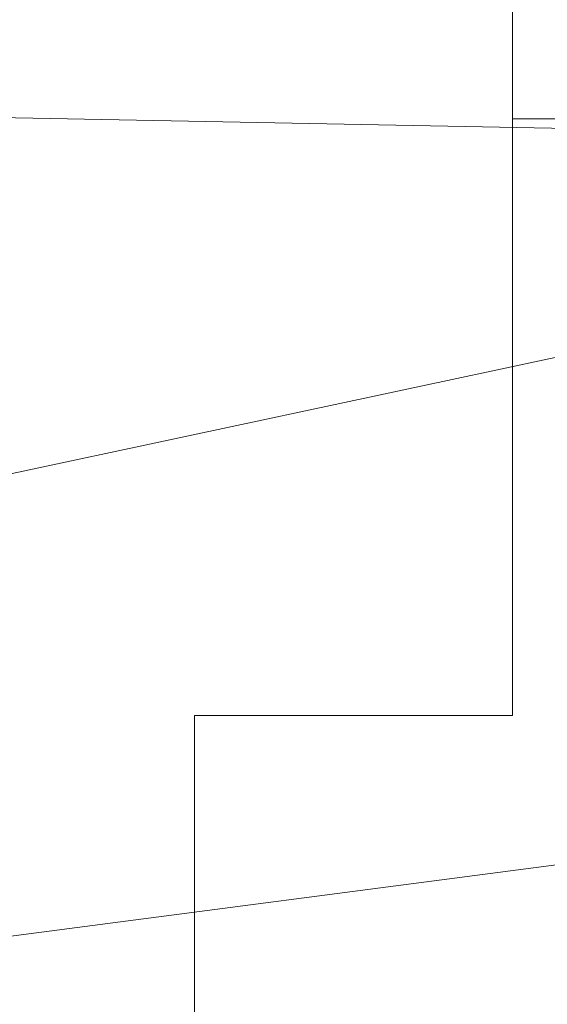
# Model space of a CAD drawing. Header units: millimetres. Extents: x -26122 to -12632, y -5851 to 1414.
# Tile 24 of 73: x -18539 to -18440, y -485 to -299. Entities that reach past the tile are written whole.
import ezdxf

# ---------------------------------------------------------------- set-up
doc = ezdxf.new("R2010")
doc.units = ezdxf.units.MM
doc.layers.add('A-INW-SC', color=30, linetype='Continuous', lineweight=13)

msp = doc.modelspace()

# ---------------------------------------------------------------- linework, layer by layer
at = {"color": 7, "lineweight": 15}
for p, q in [((-18643.44, -315.92), (-18425.78, -320.16)), ((-18615.06, -401.06), (-18425.78, -360.56)), ((-18617.2, -482.5), (-18262.55, -436.16))]:
    msp.add_line(p, q, dxfattribs=at)
at = {"layer": 'A-INW-SC', "color": 7}
for p, q in [((-18446.13, -58.84), (-18446.13, -430.84)), ((-18246.13, -318.16), (-18446.13, -318.16)), ((-18446.13, -430.84), (-18506.13, -430.84)), ((-18506.13, -430.84), (-18506.13, -513.84))]:
    msp.add_line(p, q, dxfattribs=at)

doc.saveas('drawing.dxf')
